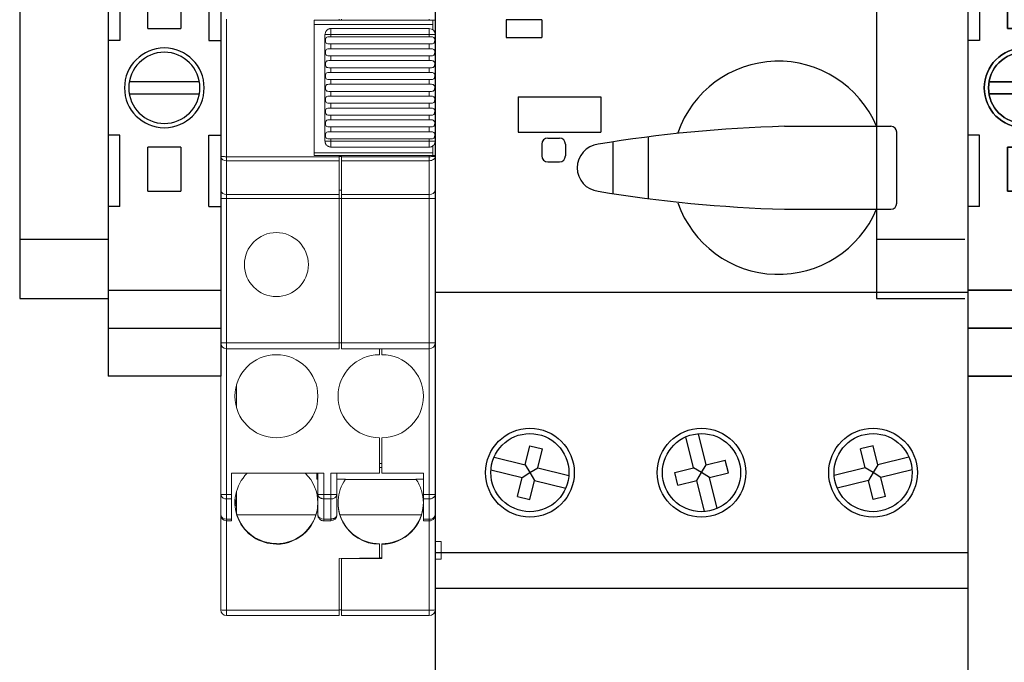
# Model space of a CAD drawing. Header units: inches. Extents: x 1399 to 7113, y 2289 to 6262.
# Tile 24 of 76: x 3170 to 3253, y 4154 to 4208. Entities that reach past the tile are written whole.
import ezdxf

# ---------------------------------------------------------------- set-up
doc = ezdxf.new("R2010")
doc.units = ezdxf.units.IN
doc.header["$MEASUREMENT"] = 0
doc.linetypes.add('DOT', pattern=[0.25, 0, -0.25])
for name, color, linetype in [('1', 7, 'Continuous'), ('LV_PANEL MOUNT', 7, 'Continuous'), ('OIL PUMP', 7, 'Continuous')]:
    doc.layers.add(name, color=color, linetype=linetype)

# ---------------------------------------------------------------- blocks, each defined once
blk = doc.blocks.new('TERMINAL BLOCK_PHOENIX ENS 35 N')
at = {"color": 7}
for p, q in [((0.374, 1.9134), (0, 1.9134)), ((0, 1.7543), (0.374, 1.7543)), ((0, 1.6285), (0.374, 1.6285)), ((0.0394, 1.3504), (0.0394, 1.1142)), ((0.3346, 1.3504), (0.3346, 1.1142)), ((0.1319, 1.2927), (0.1317, 1.2927)), ((0.1317, 1.2927), (0.1319, 1.2925)), ((0.1319, 1.2992), (0.1319, 1.2927)), ((0.1319, 1.2992), (0.2421, 1.2992)), ((0.1319, 1.2925), (0.1319, 1.1602)), ((0.2421, 1.2927), (0.2421, 1.2992)), ((0.2421, 1.2925), (0.2423, 1.2927)), ((0.2423, 1.2927), (0.2421, 1.2927)), ((0.2421, 1.1602), (0.2421, 1.2925)), ((0.1319, 1.1602), (0.1319, 1.1535)), ((0.1319, 1.1602), (0.1319, 1.1602)), ((0.2421, 1.1535), (0.1319, 1.1535)), ((0.2421, 1.1602), (0.2421, 1.1602)), ((0.2421, 1.1535), (0.2421, 1.1602)), ((0.0394, 0.563), (0.0394, 0.7992)), ((0.3346, 0.563), (0.3346, 0.7992)), ((0.1319, 0.7599), (0.1319, 0.7532)), ((0.1319, 0.7599), (0.2421, 0.7599)), ((0.1319, 0.7532), (0.1319, 0.6208)), ((0.1319, 0.7532), (0.1319, 0.7532)), ((0.2421, 0.7532), (0.2421, 0.7599)), ((0.2421, 0.6208), (0.2421, 0.7532)), ((0.2421, 0.7532), (0.2421, 0.7532)), ((0.1319, 0.6208), (0.1317, 0.6207)), ((0.1317, 0.6207), (0.1319, 0.6207)), ((0.1319, 0.6207), (0.1319, 0.6141)), ((0.2421, 0.6141), (0.1319, 0.6141)), ((0.2423, 0.6207), (0.2421, 0.6208)), ((0.2421, 0.6207), (0.2423, 0.6207)), ((0.2421, 0.6141), (0.2421, 0.6207)), ((0.374, 0.2849), (0, 0.2849)), ((0.374, 0.1591), (0, 0.1591)), ((0, 0), (0.374, 0))]:
    blk.add_line(p, q, dxfattribs=at)
at = {"layer": '1', "color": 7}
for p, q in [((0, 1.9134), (0, 0)), ((0.374, 1.9134), (0.374, 0)), ((0.0394, 1.3504), (0, 1.3504)), ((0.3346, 1.3504), (0.374, 1.3504)), ((0.0394, 1.1142), (0, 1.1142)), ((0.3346, 1.1142), (0.374, 1.1142)), ((0.0705, 0.9764), (0.3035, 0.9764)), ((0.3035, 0.937), (0.0705, 0.937)), ((0.0394, 0.7992), (0, 0.7992)), ((0.3346, 0.7992), (0.374, 0.7992)), ((0.0394, 0.563), (0, 0.563)), ((0.3346, 0.563), (0.374, 0.563))]:
    blk.add_line(p, q, dxfattribs=at)
for radius in [0.1323, 0.1181]:
    blk.add_circle((0.187, 0.9567), radius, dxfattribs=at)
at = {"layer": '1', "color": 7, "linetype": 'DOT'}
blk.add_point((0, 1.655), dxfattribs=at)
blk = doc.blocks.new('A$C2F1831AF')
for p, q in [((12602.231, 8703.762), (12602.231, 8595.455)), ((12602.231, 8703.762), (12602.231, 8595.455)), ((12647.151, 8703.762), (12647.151, 8595.455)), ((12608.221, 8655.348), (12608.221, 8653.851)), ((12611.215, 8655.348), (12608.221, 8655.348)), ((12611.215, 8655.348), (12611.215, 8653.851)), ((12608.221, 8653.851), (12611.215, 8653.851)), ((12609.219, 8648.86), (12616.207, 8648.86)), ((12609.219, 8648.86), (12609.219, 8645.865)), ((12616.207, 8648.86), (12616.207, 8645.865)), ((12631.679, 8646.364), (12640.663, 8646.364)), ((12609.219, 8645.865), (12616.207, 8645.865)), ((12611.715, 8645.366), (12612.713, 8645.366)), ((12620.199, 8645.473), (12620.199, 8640.268)), ((12641.162, 8639.876), (12641.162, 8645.865)), ((12611.215, 8644.867), (12611.215, 8643.868)), ((12613.212, 8644.867), (12613.212, 8643.868)), ((12617.205, 8645.05), (12617.205, 8640.69)), ((12611.715, 8643.369), (12612.713, 8643.369)), ((12631.679, 8639.376), (12640.663, 8639.376)), ((12602.231, 8632.389), (12647.151, 8632.389)), ((12625.092, 8617.831), (12624.444, 8620.451)), ((12624.027, 8617.567), (12623.378, 8620.187)), ((12609.816, 8617.831), (12610.212, 8619.43)), ((12610.212, 8619.43), (12611.278, 8619.166)), ((12610.882, 8617.567), (12611.278, 8619.166)), ((12639.171, 8619.43), (12638.105, 8619.166)), ((12638.501, 8617.567), (12638.105, 8619.166)), ((12639.567, 8617.831), (12639.171, 8619.43)), ((12607.196, 8618.479), (12609.816, 8617.831)), ((12625.092, 8617.831), (12626.691, 8618.227)), ((12626.955, 8617.161), (12626.691, 8618.227)), ((12642.187, 8618.479), (12639.567, 8617.831)), ((12606.932, 8617.414), (12609.552, 8616.765)), ((12609.552, 8616.765), (12610.217, 8617.166)), ((12609.816, 8617.831), (12610.217, 8617.166)), ((12610.217, 8617.166), (12610.882, 8617.567)), ((12610.217, 8617.166), (12610.618, 8616.501)), ((12610.882, 8617.567), (12613.502, 8616.919)), ((12622.428, 8617.171), (12624.027, 8617.567)), ((12622.692, 8616.105), (12622.428, 8617.171)), ((12624.691, 8617.166), (12624.027, 8617.567)), ((12624.29, 8616.501), (12624.691, 8617.166)), ((12624.691, 8617.166), (12625.092, 8617.831)), ((12625.356, 8616.765), (12624.691, 8617.166)), ((12625.356, 8616.765), (12626.955, 8617.161)), ((12638.501, 8617.567), (12635.881, 8616.919)), ((12639.166, 8617.166), (12638.501, 8617.567)), ((12639.166, 8617.166), (12638.765, 8616.501)), ((12639.567, 8617.831), (12639.166, 8617.166)), ((12639.83, 8616.765), (12639.166, 8617.166)), ((12642.45, 8617.414), (12639.83, 8616.765)), ((12609.157, 8615.166), (12609.552, 8616.765)), ((12610.222, 8614.902), (12610.618, 8616.501)), ((12610.618, 8616.501), (12613.238, 8615.853)), ((12622.692, 8616.105), (12624.29, 8616.501)), ((12624.939, 8613.881), (12624.29, 8616.501)), ((12626.005, 8614.145), (12625.356, 8616.765)), ((12638.765, 8616.501), (12636.145, 8615.853)), ((12639.16, 8614.902), (12638.765, 8616.501)), ((12640.226, 8615.166), (12639.83, 8616.765)), ((12609.157, 8615.166), (12610.222, 8614.902)), ((12640.226, 8615.166), (12639.16, 8614.902)), ((12602.231, 8610.428), (12647.151, 8610.428)), ((12602.231, 8607.433), (12647.151, 8607.433))]:
    blk.add_line(p, q)
for centre, radius in [((12610.217, 8617.166), 3.743), ((12610.217, 8617.166), 3.294), ((12624.691, 8617.166), 3.743), ((12624.691, 8617.166), 3.294), ((12639.166, 8617.166), 3.743), ((12639.166, 8617.166), 3.294)]:
    blk.add_circle(centre, radius)
for centre, radius, start, end in [((12631.18, 8642.87), 8.984, 22.88538, 160.86018), ((12634.909, 8530.371), 116.038, 91.59507, 99.39781), ((12640.663, 8645.865), 0.499, 0, 90), ((12611.715, 8644.867), 0.499, 90, 180), ((12612.713, 8644.867), 0.499, 0, 90), ((12616.207, 8642.87), 1.996, 97.05708, 262.94292), ((12611.715, 8643.868), 0.499, 180, 270), ((12612.713, 8643.868), 0.499, 270, 0), ((12634.909, 8755.37), 116.038, 260.60219, 268.40493), ((12631.18, 8642.87), 8.984, 199.13982, 337.11462), ((12640.663, 8639.876), 0.499, 270, 0)]:
    blk.add_arc(centre, radius, start, end)

msp = doc.modelspace()

# ---------------------------------------------------------------- linework, layer by layer
at = {"layer": 'LV_PANEL MOUNT'}
for p, q in [((3169.61, 4219.933), (3169.61, 4184.933)), ((3169.61, 4189.933), (3177.063, 4189.933)), ((3169.61, 4184.933), (3177.063, 4184.933))]:
    msp.add_line(p, q, dxfattribs=at)
at = {"layer": 'LV_PANEL MOUNT', "color": 7, "linetype": 'Continuous', "lineweight": 15}
for p, q in [((3186.563, 4208.481), (3186.563, 4196.909)), ((3187.063, 4196.892), (3187.063, 4208.497)), ((3196.563, 4208.497), (3196.563, 4208.395)), ((3196.763, 4208.395), (3196.763, 4208.497)), ((3204.163, 4208.497), (3204.163, 4208.395)), ((3204.663, 4208.395), (3204.663, 4208.481)), ((3196.563, 4208.395), (3194.463, 4208.395)), ((3194.463, 4208.395), (3194.463, 4196.995)), ((3194.463, 4208.028), (3204.463, 4208.028)), ((3195.863, 4207.195), (3195.863, 4207.695)), ((3204.163, 4207.695), (3195.863, 4207.695)), ((3196.763, 4208.395), (3196.563, 4208.395)), ((3196.763, 4208.395), (3204.163, 4208.395)), ((3204.463, 4208.028), (3204.463, 4208.395)), ((3204.463, 4207.595), (3204.463, 4208.028)), ((3204.663, 4207.195), (3204.663, 4208.395)), ((3195.363, 4207.195), (3195.863, 4207.195)), ((3195.363, 4198.195), (3195.363, 4207.195)), ((3204.163, 4207.195), (3195.863, 4207.195)), ((3195.863, 4207.195), (3195.863, 4206.995)), ((3195.863, 4206.995), (3204.163, 4206.995)), ((3204.163, 4207.195), (3204.663, 4207.195)), ((3204.163, 4206.995), (3204.163, 4207.195)), ((3204.663, 4207.195), (3204.663, 4198.195)), ((3195.863, 4206.395), (3195.863, 4205.995)), ((3195.863, 4206.395), (3204.163, 4206.395)), ((3195.863, 4205.995), (3204.163, 4205.995)), ((3204.163, 4205.995), (3204.163, 4206.395)), ((3195.863, 4205.395), (3195.863, 4204.995)), ((3195.863, 4205.395), (3204.163, 4205.395)), ((3204.163, 4204.995), (3204.163, 4205.395)), ((3195.863, 4204.995), (3204.163, 4204.995)), ((3195.863, 4204.395), (3195.863, 4203.995)), ((3195.863, 4204.395), (3204.163, 4204.395)), ((3204.163, 4203.995), (3204.163, 4204.395)), ((3195.863, 4203.995), (3204.163, 4203.995)), ((3195.863, 4203.395), (3195.863, 4202.995)), ((3195.863, 4203.395), (3204.163, 4203.395)), ((3195.863, 4202.995), (3204.163, 4202.995)), ((3204.163, 4202.995), (3204.163, 4203.395)), ((3195.863, 4202.395), (3195.863, 4201.995)), ((3204.163, 4202.395), (3195.863, 4202.395)), ((3204.163, 4201.995), (3195.863, 4201.995)), ((3204.163, 4201.995), (3204.163, 4202.395)), ((3195.863, 4201.395), (3195.863, 4200.995)), ((3204.163, 4201.395), (3195.863, 4201.395)), ((3204.163, 4200.995), (3195.863, 4200.995)), ((3204.163, 4200.995), (3204.163, 4201.395)), ((3195.863, 4200.395), (3195.863, 4199.995)), ((3204.163, 4200.395), (3195.863, 4200.395)), ((3204.163, 4199.995), (3204.163, 4200.395)), ((3204.163, 4199.995), (3195.863, 4199.995)), ((3195.863, 4199.395), (3195.863, 4198.995)), ((3204.163, 4199.395), (3195.863, 4199.395)), ((3204.163, 4198.995), (3204.163, 4199.395)), ((3204.163, 4198.995), (3195.863, 4198.995)), ((3195.863, 4198.195), (3195.363, 4198.195)), ((3195.863, 4198.395), (3195.863, 4198.195)), ((3204.163, 4198.395), (3195.863, 4198.395)), ((3195.863, 4197.695), (3195.863, 4198.195)), ((3195.863, 4198.195), (3204.163, 4198.195)), ((3204.163, 4197.695), (3195.863, 4197.695)), ((3204.163, 4198.195), (3204.163, 4198.395)), ((3204.163, 4198.195), (3204.163, 4197.695)), ((3204.663, 4198.195), (3204.163, 4198.195)), ((3204.463, 4197.212), (3204.463, 4197.795)), ((3204.663, 4196.995), (3204.663, 4198.195)), ((3186.563, 4196.909), (3186.576, 4196.907)), ((3186.563, 4196.909), (3186.563, 4194.063)), ((3186.565, 4196.908), (3186.571, 4196.845)), ((3196.563, 4196.892), (3187.063, 4196.892)), ((3187.063, 4196.555), (3187.063, 4196.892)), ((3194.463, 4197.212), (3204.463, 4197.212)), ((3194.463, 4196.995), (3196.563, 4196.995)), ((3196.563, 4196.995), (3196.563, 4196.892)), ((3196.763, 4196.995), (3196.563, 4196.995)), ((3196.763, 4196.909), (3196.563, 4196.909)), ((3196.563, 4196.892), (3196.563, 4196.555)), ((3196.763, 4196.892), (3196.763, 4196.995)), ((3204.163, 4196.995), (3196.763, 4196.995)), ((3204.163, 4196.892), (3196.763, 4196.892)), ((3196.763, 4196.555), (3196.763, 4196.892)), ((3204.163, 4196.995), (3204.163, 4196.892)), ((3204.163, 4196.892), (3204.163, 4196.555)), ((3204.463, 4196.995), (3204.463, 4197.212)), ((3204.646, 4196.846), (3204.663, 4196.909)), ((3204.651, 4196.907), (3204.663, 4196.909)), ((3204.658, 4196.89), (3204.661, 4196.941)), ((3204.663, 4196.909), (3204.663, 4196.995)), ((3204.663, 4194.063), (3204.663, 4196.909)), ((3196.563, 4196.555), (3187.063, 4196.555)), ((3187.063, 4196.555), (3187.063, 4193.709)), ((3196.563, 4193.709), (3196.563, 4196.555)), ((3204.163, 4196.555), (3196.763, 4196.555)), ((3196.763, 4196.555), (3196.763, 4193.709)), ((3204.163, 4193.709), (3204.163, 4196.555)), ((3187.063, 4193.709), (3196.563, 4193.709)), ((3187.063, 4193.709), (3187.063, 4193.356)), ((3196.763, 4194.063), (3196.563, 4194.063)), ((3196.563, 4193.356), (3196.563, 4193.709)), ((3196.763, 4193.709), (3204.163, 4193.709)), ((3196.763, 4193.356), (3196.763, 4193.709)), ((3204.163, 4193.356), (3204.163, 4193.709)), ((3186.563, 4193.356), (3187.063, 4193.356)), ((3186.563, 4193.356), (3186.563, 4181.195)), ((3196.563, 4193.356), (3187.063, 4193.356)), ((3187.063, 4193.356), (3187.063, 4181.195)), ((3196.563, 4181.195), (3196.563, 4193.356)), ((3196.763, 4193.356), (3196.563, 4193.356)), ((3204.163, 4193.356), (3196.763, 4193.356)), ((3196.763, 4193.356), (3196.763, 4181.195)), ((3204.163, 4193.356), (3204.663, 4193.356)), ((3204.163, 4181.195), (3204.163, 4193.356)), ((3204.663, 4181.195), (3204.663, 4193.356)), ((3186.563, 4181.195), (3186.563, 4168.402)), ((3187.063, 4180.695), (3187.063, 4181.195)), ((3187.063, 4181.195), (3196.563, 4181.195)), ((3196.563, 4181.195), (3196.563, 4180.695)), ((3196.763, 4181.195), (3196.563, 4181.195)), ((3196.763, 4181.195), (3204.163, 4181.195)), ((3196.763, 4180.695), (3196.763, 4181.195)), ((3204.663, 4181.195), (3204.163, 4181.195)), ((3204.663, 4168.406), (3204.663, 4181.195)), ((3187.063, 4180.695), (3196.563, 4180.695)), ((3187.063, 4180.695), (3187.063, 4168.402)), ((3196.763, 4180.695), (3204.163, 4180.695)), ((3199.963, 4180.695), (3199.963, 4180.195)), ((3200.163, 4180.695), (3200.163, 4180.195)), ((3204.163, 4168.406), (3204.163, 4180.695)), ((3187.903, 4177.675), (3187.903, 4175.715)), ((3199.963, 4173.195), (3199.963, 4170.195)), ((3200.163, 4170.195), (3200.163, 4173.195)), ((3200.163, 4171.013), (3199.963, 4171.013)), ((3199.963, 4170.695), (3200.163, 4170.695)), ((3195.263, 4170.195), (3187.463, 4170.195)), ((3187.463, 4170.195), (3187.463, 4168.402)), ((3194.663, 4170.195), (3194.663, 4169.692)), ((3194.663, 4169.692), (3194.763, 4169.692)), ((3194.763, 4168.402), (3194.763, 4170.195)), ((3195.263, 4168.402), (3195.263, 4170.195)), ((3199.963, 4170.195), (3195.863, 4170.195)), ((3195.863, 4170.195), (3195.863, 4168.402)), ((3196.363, 4170.195), (3196.363, 4168.402)), ((3197.088, 4169.692), (3196.363, 4169.692)), ((3197.068, 4169.664), (3203.081, 4169.664)), ((3203.663, 4170.195), (3200.163, 4170.195)), ((3203.039, 4169.692), (3203.663, 4169.692)), ((3203.663, 4168.406), (3203.663, 4170.195)), ((3187.903, 4166.79), (3187.903, 4168.698)), ((3186.563, 4168.402), (3186.57, 4168.343)), ((3186.565, 4168.402), (3186.563, 4168.402)), ((3186.563, 4168.402), (3186.563, 4166.695)), ((3187.063, 4168.402), (3186.565, 4168.402)), ((3186.567, 4168.402), (3186.571, 4168.339)), ((3187.063, 4168.048), (3187.063, 4168.402)), ((3187.463, 4168.402), (3187.063, 4168.402)), ((3187.463, 4168.048), (3187.063, 4168.048)), ((3187.063, 4168.048), (3187.063, 4166.341)), ((3187.463, 4168.402), (3187.463, 4168.048)), ((3187.463, 4166.341), (3187.463, 4168.048)), ((3195.263, 4168.402), (3194.763, 4168.402)), ((3194.763, 4166.695), (3194.763, 4168.402)), ((3194.771, 4168.402), (3194.782, 4168.306)), ((3195.263, 4168.048), (3195.263, 4168.402)), ((3195.863, 4168.402), (3195.263, 4168.402)), ((3195.863, 4168.048), (3195.263, 4168.048)), ((3195.263, 4168.048), (3195.263, 4166.341)), ((3195.863, 4168.402), (3195.863, 4168.048)), ((3195.863, 4166.341), (3195.863, 4168.048)), ((3196.355, 4168.339), (3196.359, 4168.402)), ((3196.363, 4168.402), (3196.363, 4166.695)), ((3204.163, 4168.406), (3203.663, 4168.406)), ((3203.663, 4168.047), (3204.163, 4168.047)), ((3203.663, 4166.336), (3203.663, 4168.047)), ((3204.163, 4168.406), (3204.163, 4168.047)), ((3204.163, 4166.336), (3204.163, 4168.047)), ((3204.643, 4168.307), (3204.655, 4168.406)), ((3204.663, 4168.406), (3204.655, 4168.406)), ((3204.663, 4166.695), (3204.663, 4168.406)), ((3186.563, 4166.695), (3186.563, 4158.695)), ((3187.063, 4166.341), (3187.463, 4166.341)), ((3187.063, 4166.195), (3187.063, 4166.341)), ((3187.063, 4166.195), (3187.463, 4166.195)), ((3187.063, 4166.195), (3187.063, 4158.651)), ((3187.463, 4166.341), (3187.463, 4166.195)), ((3194.599, 4166.695), (3187.932, 4166.695)), ((3195.263, 4166.341), (3195.863, 4166.341)), ((3195.263, 4166.195), (3195.263, 4166.341)), ((3195.863, 4166.195), (3195.263, 4166.195)), ((3195.863, 4166.341), (3195.863, 4166.195)), ((3203.499, 4166.695), (3196.627, 4166.695)), ((3204.163, 4166.336), (3203.663, 4166.336)), ((3204.163, 4166.195), (3203.663, 4166.195)), ((3204.163, 4166.336), (3204.163, 4166.195)), ((3204.163, 4158.651), (3204.163, 4166.195)), ((3204.663, 4166.695), (3204.655, 4166.63)), ((3204.663, 4158.695), (3204.663, 4166.695)), ((3191.263, 4164.279), (3191.263, 4164.236)), ((3191.263, 4164.236), (3191.263, 4164.218)), ((3199.963, 4164.262), (3199.963, 4164.218)), ((3199.963, 4164.218), (3199.963, 4163.057)), ((3200.163, 4164.262), (3200.163, 4164.218)), ((3200.163, 4163.023), (3200.163, 4164.218)), ((3205.163, 4164.445), (3204.663, 4164.445)), ((3205.163, 4164.445), (3205.163, 4162.945)), ((3196.563, 4163.027), (3199.963, 4163.057)), ((3196.563, 4158.651), (3196.563, 4163.027)), ((3196.763, 4163.023), (3196.763, 4163.029)), ((3196.763, 4163.023), (3196.763, 4158.651)), ((3200.163, 4163.023), (3196.763, 4163.023)), ((3199.963, 4163.066), (3200.163, 4163.066)), ((3204.663, 4162.945), (3205.163, 4162.945)), ((3196.563, 4158.651), (3187.063, 4158.651)), ((3187.063, 4158.651), (3187.063, 4158.195)), ((3196.763, 4158.695), (3196.563, 4158.695)), ((3196.563, 4158.651), (3196.563, 4158.195)), ((3196.763, 4158.651), (3204.163, 4158.651)), ((3196.763, 4158.195), (3196.763, 4158.651)), ((3204.163, 4158.651), (3204.163, 4158.195)), ((3196.563, 4158.195), (3187.063, 4158.195)), ((3204.163, 4158.195), (3196.763, 4158.195))]:
    msp.add_line(p, q, dxfattribs=at)
at = {"layer": 'LV_PANEL MOUNT', "color": 7, "linetype": 'Continuous', "lineweight": 15, "flags": 128}
for points in [[(3204.655, 4168.406), (3204.653, 4168.406), (3204.625, 4168.406), (3204.579, 4168.406), (3204.517, 4168.406), (3204.441, 4168.406), (3204.354, 4168.406), (3204.261, 4168.406), (3204.163, 4168.406)], [(3204.643, 4168.307), (3204.653, 4168.336), (3204.663, 4168.406)], [(3204.163, 4166.195), (3204.261, 4166.204), (3204.352, 4166.232)]]:
    msp.add_lwpolyline(points, dxfattribs=at)
at = {"layer": 'LV_PANEL MOUNT', "color": 7, "linetype": 'Continuous', "lineweight": 15}
for centre, radius in [((3191.263, 4187.795), 2.7), ((3191.263, 4176.695), 3.5)]:
    msp.add_circle(centre, radius, dxfattribs=at)
for centre, radius, start, end in [((3204.163, 4207.195), 0.5, 360, 90), ((3187.001, 4196.997), 0.446, 191.42175, 278.04947), ((3187.001, 4194.151), 0.446, 191.42175, 278.04947), ((3204.226, 4194.151), 0.446, 261.95053, 348.57825), ((3187.063, 4181.195), 0.5, 180, 270), ((3204.163, 4181.195), 0.5, 270, 0), ((3199.963, 4176.695), 3.5, 90, 270), ((3200.163, 4176.695), 3.5, 270, 90), ((3191.251, 4167.721), 3.486, 134.7893, 270.20038), ((3191.282, 4167.703), 3.481, 0.0251, 45.70182), ((3199.951, 4167.704), 3.486, 145.22385, 270.20096), ((3187.008, 4168.516), 0.471, 201.52684, 276.73921), ((3191.237, 4167.827), 3.474, 180.00098, 196.3205), ((3191.238, 4168.315), 3.475, 184.89458, 196.31992), ((3191.238, 4168.42), 3.475, 185.76073, 196.31987), ((3195.926, 4168.49), 0.446, 261.95053, 348.57825), ((3204.212, 4168.532), 0.487, 264.28577, 332.45084), ((3191.27, 4167.712), 3.493, 269.89099, 359.89057), ((3200.17, 4167.712), 3.493, 269.89099, 359.89057), ((3187.001, 4166.783), 0.446, 191.42175, 278.04947), ((3187.063, 4166.695), 0.5, 180, 270), ((3191.259, 4167.778), 3.499, 198.03182, 270.06552), ((3191.267, 4167.76), 3.499, 269.93382, 342.26809), ((3195.201, 4166.783), 0.446, 191.42175, 278.04947), ((3195.863, 4166.695), 0.5, 270, 0), ((3199.959, 4167.76), 3.499, 197.73191, 270.06618), ((3200.167, 4167.76), 3.499, 269.93382, 342.26809), ((3204.216, 4166.806), 0.473, 263.57829, 338.17624), ((3186.939, 4160.118), 1.472, 255.20406, 274.83381), ((3187.063, 4158.695), 0.5, 180, 270), ((3204.287, 4160.118), 1.472, 265.16619, 284.79594), ((3204.163, 4158.695), 0.5, 270, 0)]:
    msp.add_arc(centre, radius, start, end, dxfattribs=at)
for centre, major_axis, start_param, end_param in [((3191.263, 4167.756), (0, 3.513), 4.405386, 4.712389), ((3199.963, 4167.756), (0, -3.513), 4.712389, 5.019392), ((3200.163, 4167.756), (0, 3.513), 4.405386, 4.712389), ((3191.263, 4167.774), (0, -3.513), 4.996183, 5.024621)]:
    msp.add_ellipse(centre, major_axis=major_axis, ratio=0.996195, start_param=start_param, end_param=end_param, dxfattribs=at)
for points, knots in [([(3195.869, 4207.695), (3195.839, 4207.693), (3195.777, 4207.691), (3195.686, 4207.665), (3195.6, 4207.621), (3195.523, 4207.558), (3195.458, 4207.479), (3195.41, 4207.388), (3195.379, 4207.291), (3195.374, 4207.226), (3195.371, 4207.195)], [0, 0, 0, 0, 0.115088, 0.235152, 0.360136, 0.489152, 0.620396, 0.751273, 0.878774, 1, 1, 1, 1]), ([(3204.163, 4208.395), (3204.295, 4208.395), (3204.426, 4208.395), (3204.609, 4208.395), (3204.663, 4208.395), (3204.663, 4208.395)], [0, 0, 0, 0, 0.5, 0.5, 1, 1, 1, 1]), ([(3204.163, 4207.695), (3204.163, 4207.694), (3204.163, 4207.692), (3204.164, 4207.68), (3204.163, 4207.657), (3204.162, 4207.615), (3204.163, 4207.548), (3204.163, 4207.469), (3204.163, 4207.38), (3204.163, 4207.288), (3204.163, 4207.225), (3204.163, 4207.195)], [0, 0, 0, 0, 0.079406, 0.15967, 0.240166, 0.374376, 0.500104, 0.638592, 0.760036, 0.883047, 1, 1, 1, 1]), ([(3195.863, 4206.995), (3195.801, 4206.995), (3195.74, 4206.995), (3195.626, 4206.99), (3195.573, 4206.985), (3195.485, 4206.948), (3195.452, 4206.915), (3195.413, 4206.819), (3195.405, 4206.757), (3195.405, 4206.634), (3195.412, 4206.572), (3195.452, 4206.476), (3195.484, 4206.442), (3195.572, 4206.405), (3195.625, 4206.399), (3195.739, 4206.394), (3195.801, 4206.395), (3195.863, 4206.395)], [0, 0, 0, 0, 0.125, 0.125, 0.25, 0.25, 0.375, 0.375, 0.5, 0.5, 0.625, 0.625, 0.75, 0.75, 0.875, 0.875, 1, 1, 1, 1]), ([(3204.163, 4206.395), (3204.225, 4206.395), (3204.286, 4206.394), (3204.401, 4206.399), (3204.454, 4206.405), (3204.541, 4206.442), (3204.574, 4206.475), (3204.613, 4206.571), (3204.621, 4206.632), (3204.621, 4206.756), (3204.614, 4206.817), (3204.575, 4206.914), (3204.542, 4206.947), (3204.454, 4206.984), (3204.401, 4206.99), (3204.287, 4206.995), (3204.225, 4206.995), (3204.163, 4206.995)], [0, 0, 0, 0, 0.125, 0.125, 0.25, 0.25, 0.375, 0.375, 0.5, 0.5, 0.625, 0.625, 0.75, 0.75, 0.875, 0.875, 1, 1, 1, 1]), ([(3195.863, 4205.995), (3195.801, 4205.995), (3195.74, 4205.995), (3195.626, 4205.99), (3195.573, 4205.985), (3195.485, 4205.948), (3195.452, 4205.915), (3195.413, 4205.819), (3195.405, 4205.757), (3195.405, 4205.634), (3195.412, 4205.572), (3195.452, 4205.476), (3195.484, 4205.442), (3195.572, 4205.405), (3195.625, 4205.399), (3195.739, 4205.394), (3195.801, 4205.395), (3195.863, 4205.395)], [0, 0, 0, 0, 0.125, 0.125, 0.25, 0.25, 0.375, 0.375, 0.5, 0.5, 0.625, 0.625, 0.75, 0.75, 0.875, 0.875, 1, 1, 1, 1]), ([(3204.163, 4205.395), (3204.225, 4205.395), (3204.286, 4205.394), (3204.401, 4205.399), (3204.454, 4205.405), (3204.541, 4205.442), (3204.574, 4205.475), (3204.613, 4205.571), (3204.621, 4205.632), (3204.621, 4205.756), (3204.614, 4205.817), (3204.575, 4205.914), (3204.542, 4205.947), (3204.454, 4205.984), (3204.401, 4205.99), (3204.287, 4205.995), (3204.225, 4205.995), (3204.163, 4205.995)], [0, 0, 0, 0, 0.125, 0.125, 0.25, 0.25, 0.375, 0.375, 0.5, 0.5, 0.625, 0.625, 0.75, 0.75, 0.875, 0.875, 1, 1, 1, 1]), ([(3195.863, 4204.995), (3195.801, 4204.995), (3195.74, 4204.995), (3195.626, 4204.99), (3195.573, 4204.985), (3195.485, 4204.948), (3195.452, 4204.915), (3195.413, 4204.819), (3195.405, 4204.757), (3195.405, 4204.634), (3195.412, 4204.572), (3195.452, 4204.476), (3195.484, 4204.442), (3195.572, 4204.405), (3195.625, 4204.399), (3195.739, 4204.394), (3195.801, 4204.395), (3195.863, 4204.395)], [0, 0, 0, 0, 0.125, 0.125, 0.25, 0.25, 0.375, 0.375, 0.5, 0.5, 0.625, 0.625, 0.75, 0.75, 0.875, 0.875, 1, 1, 1, 1]), ([(3204.163, 4204.395), (3204.225, 4204.395), (3204.286, 4204.394), (3204.401, 4204.399), (3204.454, 4204.405), (3204.541, 4204.442), (3204.574, 4204.475), (3204.613, 4204.571), (3204.621, 4204.632), (3204.621, 4204.756), (3204.614, 4204.817), (3204.575, 4204.914), (3204.542, 4204.947), (3204.454, 4204.984), (3204.401, 4204.99), (3204.287, 4204.995), (3204.225, 4204.995), (3204.163, 4204.995)], [0, 0, 0, 0, 0.125, 0.125, 0.25, 0.25, 0.375, 0.375, 0.5, 0.5, 0.625, 0.625, 0.75, 0.75, 0.875, 0.875, 1, 1, 1, 1]), ([(3195.863, 4203.995), (3195.801, 4203.995), (3195.74, 4203.995), (3195.626, 4203.99), (3195.573, 4203.985), (3195.485, 4203.948), (3195.452, 4203.915), (3195.413, 4203.819), (3195.405, 4203.757), (3195.405, 4203.634), (3195.412, 4203.572), (3195.452, 4203.476), (3195.484, 4203.442), (3195.572, 4203.405), (3195.625, 4203.399), (3195.739, 4203.394), (3195.801, 4203.395), (3195.863, 4203.395)], [0, 0, 0, 0, 0.125, 0.125, 0.25, 0.25, 0.375, 0.375, 0.5, 0.5, 0.625, 0.625, 0.75, 0.75, 0.875, 0.875, 1, 1, 1, 1]), ([(3204.163, 4203.395), (3204.225, 4203.395), (3204.286, 4203.394), (3204.401, 4203.399), (3204.454, 4203.405), (3204.541, 4203.442), (3204.574, 4203.475), (3204.613, 4203.571), (3204.621, 4203.632), (3204.621, 4203.756), (3204.614, 4203.817), (3204.575, 4203.914), (3204.542, 4203.947), (3204.454, 4203.984), (3204.401, 4203.99), (3204.287, 4203.995), (3204.225, 4203.995), (3204.163, 4203.995)], [0, 0, 0, 0, 0.125, 0.125, 0.25, 0.25, 0.375, 0.375, 0.5, 0.5, 0.625, 0.625, 0.75, 0.75, 0.875, 0.875, 1, 1, 1, 1]), ([(3195.863, 4202.995), (3195.801, 4202.995), (3195.74, 4202.995), (3195.626, 4202.99), (3195.573, 4202.985), (3195.485, 4202.948), (3195.452, 4202.915), (3195.413, 4202.819), (3195.405, 4202.757), (3195.405, 4202.634), (3195.412, 4202.572), (3195.452, 4202.476), (3195.484, 4202.442), (3195.572, 4202.405), (3195.625, 4202.399), (3195.739, 4202.394), (3195.801, 4202.395), (3195.863, 4202.395)], [0, 0, 0, 0, 0.125, 0.125, 0.25, 0.25, 0.375, 0.375, 0.5, 0.5, 0.625, 0.625, 0.75, 0.75, 0.875, 0.875, 1, 1, 1, 1]), ([(3204.163, 4202.395), (3204.225, 4202.395), (3204.286, 4202.394), (3204.401, 4202.399), (3204.454, 4202.405), (3204.541, 4202.442), (3204.574, 4202.475), (3204.613, 4202.571), (3204.621, 4202.632), (3204.621, 4202.756), (3204.614, 4202.817), (3204.575, 4202.914), (3204.542, 4202.947), (3204.454, 4202.984), (3204.401, 4202.99), (3204.287, 4202.995), (3204.225, 4202.995), (3204.163, 4202.995)], [0, 0, 0, 0, 0.125, 0.125, 0.25, 0.25, 0.375, 0.375, 0.5, 0.5, 0.625, 0.625, 0.75, 0.75, 0.875, 0.875, 1, 1, 1, 1]), ([(3195.863, 4201.995), (3195.801, 4201.995), (3195.74, 4201.995), (3195.626, 4201.99), (3195.573, 4201.985), (3195.485, 4201.948), (3195.452, 4201.915), (3195.413, 4201.819), (3195.405, 4201.757), (3195.405, 4201.634), (3195.412, 4201.572), (3195.452, 4201.476), (3195.484, 4201.442), (3195.572, 4201.405), (3195.625, 4201.399), (3195.739, 4201.394), (3195.801, 4201.395), (3195.863, 4201.395)], [0, 0, 0, 0, 0.125, 0.125, 0.25, 0.25, 0.375, 0.375, 0.5, 0.5, 0.625, 0.625, 0.75, 0.75, 0.875, 0.875, 1, 1, 1, 1]), ([(3204.163, 4201.395), (3204.225, 4201.395), (3204.286, 4201.394), (3204.401, 4201.399), (3204.454, 4201.405), (3204.541, 4201.442), (3204.574, 4201.475), (3204.613, 4201.571), (3204.621, 4201.632), (3204.621, 4201.756), (3204.614, 4201.817), (3204.575, 4201.914), (3204.542, 4201.947), (3204.454, 4201.984), (3204.401, 4201.99), (3204.287, 4201.995), (3204.225, 4201.995), (3204.163, 4201.995)], [0, 0, 0, 0, 0.125, 0.125, 0.25, 0.25, 0.375, 0.375, 0.5, 0.5, 0.625, 0.625, 0.75, 0.75, 0.875, 0.875, 1, 1, 1, 1]), ([(3195.863, 4200.995), (3195.801, 4200.995), (3195.74, 4200.995), (3195.626, 4200.99), (3195.573, 4200.985), (3195.485, 4200.948), (3195.452, 4200.915), (3195.413, 4200.819), (3195.405, 4200.757), (3195.405, 4200.634), (3195.412, 4200.572), (3195.452, 4200.476), (3195.484, 4200.442), (3195.572, 4200.405), (3195.625, 4200.399), (3195.739, 4200.394), (3195.801, 4200.395), (3195.863, 4200.395)], [0, 0, 0, 0, 0.125, 0.125, 0.25, 0.25, 0.375, 0.375, 0.5, 0.5, 0.625, 0.625, 0.75, 0.75, 0.875, 0.875, 1, 1, 1, 1]), ([(3204.163, 4200.395), (3204.225, 4200.395), (3204.286, 4200.394), (3204.401, 4200.399), (3204.454, 4200.405), (3204.541, 4200.442), (3204.574, 4200.475), (3204.613, 4200.571), (3204.621, 4200.632), (3204.621, 4200.756), (3204.614, 4200.817), (3204.575, 4200.914), (3204.542, 4200.947), (3204.454, 4200.984), (3204.401, 4200.99), (3204.287, 4200.995), (3204.225, 4200.995), (3204.163, 4200.995)], [0, 0, 0, 0, 0.125, 0.125, 0.25, 0.25, 0.375, 0.375, 0.5, 0.5, 0.625, 0.625, 0.75, 0.75, 0.875, 0.875, 1, 1, 1, 1]), ([(3195.863, 4199.995), (3195.801, 4199.995), (3195.74, 4199.995), (3195.626, 4199.99), (3195.573, 4199.985), (3195.485, 4199.948), (3195.452, 4199.915), (3195.413, 4199.819), (3195.405, 4199.757), (3195.405, 4199.634), (3195.412, 4199.572), (3195.452, 4199.476), (3195.484, 4199.442), (3195.572, 4199.405), (3195.625, 4199.399), (3195.739, 4199.394), (3195.801, 4199.395), (3195.863, 4199.395)], [0, 0, 0, 0, 0.125, 0.125, 0.25, 0.25, 0.375, 0.375, 0.5, 0.5, 0.625, 0.625, 0.75, 0.75, 0.875, 0.875, 1, 1, 1, 1]), ([(3204.163, 4199.395), (3204.225, 4199.395), (3204.286, 4199.394), (3204.401, 4199.399), (3204.454, 4199.405), (3204.541, 4199.442), (3204.574, 4199.475), (3204.613, 4199.571), (3204.621, 4199.632), (3204.621, 4199.756), (3204.614, 4199.817), (3204.575, 4199.914), (3204.542, 4199.947), (3204.454, 4199.984), (3204.401, 4199.99), (3204.287, 4199.995), (3204.225, 4199.995), (3204.163, 4199.995)], [0, 0, 0, 0, 0.125, 0.125, 0.25, 0.25, 0.375, 0.375, 0.5, 0.5, 0.625, 0.625, 0.75, 0.75, 0.875, 0.875, 1, 1, 1, 1]), ([(3195.863, 4198.995), (3195.801, 4198.995), (3195.74, 4198.995), (3195.626, 4198.99), (3195.573, 4198.985), (3195.485, 4198.948), (3195.452, 4198.915), (3195.413, 4198.819), (3195.405, 4198.757), (3195.405, 4198.634), (3195.412, 4198.572), (3195.452, 4198.476), (3195.484, 4198.442), (3195.572, 4198.405), (3195.625, 4198.399), (3195.739, 4198.394), (3195.801, 4198.395), (3195.863, 4198.395)], [0, 0, 0, 0, 0.125, 0.125, 0.25, 0.25, 0.375, 0.375, 0.5, 0.5, 0.625, 0.625, 0.75, 0.75, 0.875, 0.875, 1, 1, 1, 1]), ([(3204.163, 4198.395), (3204.225, 4198.395), (3204.286, 4198.394), (3204.401, 4198.399), (3204.454, 4198.405), (3204.541, 4198.442), (3204.574, 4198.475), (3204.613, 4198.571), (3204.621, 4198.632), (3204.621, 4198.756), (3204.614, 4198.817), (3204.575, 4198.914), (3204.542, 4198.947), (3204.454, 4198.984), (3204.401, 4198.99), (3204.287, 4198.995), (3204.225, 4198.995), (3204.163, 4198.995)], [0, 0, 0, 0, 0.125, 0.125, 0.25, 0.25, 0.375, 0.375, 0.5, 0.5, 0.625, 0.625, 0.75, 0.75, 0.875, 0.875, 1, 1, 1, 1]), ([(3195.363, 4198.201), (3195.364, 4198.17), (3195.367, 4198.108), (3195.393, 4198.018), (3195.437, 4197.932), (3195.499, 4197.854), (3195.579, 4197.79), (3195.67, 4197.742), (3195.767, 4197.711), (3195.831, 4197.705), (3195.863, 4197.703)], [0, 0, 0, 0, 0.115088, 0.235152, 0.360136, 0.489152, 0.620396, 0.751273, 0.878774, 1, 1, 1, 1]), ([(3204.157, 4197.695), (3204.187, 4197.696), (3204.249, 4197.699), (3204.34, 4197.725), (3204.426, 4197.768), (3204.504, 4197.831), (3204.568, 4197.91), (3204.616, 4198.001), (3204.647, 4198.098), (3204.652, 4198.163), (3204.655, 4198.195)], [0, 0, 0, 0, 0.115088, 0.235152, 0.360136, 0.489152, 0.620396, 0.751273, 0.878774, 1, 1, 1, 1]), ([(3186.576, 4196.907), (3186.582, 4196.905), (3186.596, 4196.902), (3186.697, 4196.897), (3186.824, 4196.894), (3186.948, 4196.893), (3187.023, 4196.893), (3187.063, 4196.892)], [0, 0, 0, 0, 0.180957, 0.453388, 0.686252, 0.833132, 1, 1, 1, 1]), ([(3204.663, 4196.995), (3204.663, 4196.995), (3204.609, 4196.995), (3204.425, 4196.995), (3204.295, 4196.995), (3204.163, 4196.995)], [0, 0, 0, 0, 0.5, 0.5, 1, 1, 1, 1]), ([(3204.163, 4196.892), (3204.226, 4196.893), (3204.323, 4196.893), (3204.439, 4196.895), (3204.519, 4196.897), (3204.583, 4196.9), (3204.637, 4196.903), (3204.646, 4196.905), (3204.651, 4196.907)], [0, 0, 0, 0, 0.261017, 0.401527, 0.545019, 0.688511, 0.829021, 1, 1, 1, 1]), ([(3204.163, 4196.555), (3204.229, 4196.56), (3204.36, 4196.571), (3204.524, 4196.653), (3204.627, 4196.751), (3204.641, 4196.821), (3204.646, 4196.846)], [0, 0, 0, 0, 0.282587, 0.565173, 0.84776, 1, 1, 1, 1]), ([(3186.563, 4193.356), (3186.563, 4193.483), (3186.563, 4193.616), (3186.563, 4193.861), (3186.563, 4193.973), (3186.563, 4194.063)], [0, 0, 0, 0, 0.5, 0.5, 1, 1, 1, 1]), ([(3204.663, 4194.063), (3204.663, 4193.973), (3204.663, 4193.861), (3204.663, 4193.616), (3204.663, 4193.483), (3204.663, 4193.356)], [0, 0, 0, 0, 0.5, 0.5, 1, 1, 1, 1]), ([(3187.063, 4181.195), (3187.042, 4181.195), (3187.001, 4181.195), (3186.939, 4181.194), (3186.865, 4181.195), (3186.786, 4181.195), (3186.705, 4181.195), (3186.641, 4181.195), (3186.595, 4181.195), (3186.568, 4181.195), (3186.565, 4181.195), (3186.563, 4181.195)], [0, 0, 0, 0, 0.0794063, 0.1596703, 0.240166, 0.3743759, 0.5001044, 0.6385922, 0.7600359, 0.8830469, 1, 1, 1, 1]), ([(3204.163, 4181.195), (3204.163, 4181.174), (3204.163, 4181.132), (3204.164, 4181.07), (3204.163, 4180.997), (3204.162, 4180.917), (3204.163, 4180.836), (3204.163, 4180.773), (3204.163, 4180.727), (3204.163, 4180.7), (3204.163, 4180.696), (3204.163, 4180.695)], [0, 0, 0, 0, 0.079406, 0.15967, 0.240166, 0.374376, 0.500104, 0.638592, 0.760036, 0.883047, 1, 1, 1, 1]), ([(3203.039, 4169.692), (3203.24, 4169.403), (3203.398, 4169.083), (3203.609, 4168.41), (3203.663, 4168.057), (3203.663, 4167.705)], [0, 0, 0, 0, 0.5, 0.5, 1, 1, 1, 1]), ([(3194.763, 4168.402), (3194.764, 4168.389), (3194.765, 4168.361), (3194.776, 4168.318), (3194.798, 4168.267), (3194.84, 4168.209), (3194.904, 4168.152), (3194.987, 4168.104), (3195.076, 4168.071), (3195.17, 4168.052), (3195.233, 4168.05), (3195.263, 4168.048)], [0, 0, 0, 0, 0.069503, 0.149321, 0.240162, 0.353755, 0.500083, 0.63038, 0.760029, 0.883926, 1, 1, 1, 1]), ([(3196.363, 4168.402), (3196.363, 4168.402), (3196.361, 4168.402), (3196.35, 4168.402), (3196.328, 4168.402), (3196.286, 4168.402), (3196.222, 4168.402), (3196.139, 4168.403), (3196.05, 4168.402), (3195.956, 4168.401), (3195.893, 4168.402), (3195.863, 4168.402)], [0, 0, 0, 0, 0.069503, 0.149321, 0.240162, 0.353755, 0.500083, 0.63038, 0.760029, 0.883926, 1, 1, 1, 1]), ([(3203.663, 4168.406), (3203.663, 4168.384), (3203.663, 4168.34), (3203.663, 4168.274), (3203.663, 4168.201), (3203.663, 4168.121), (3203.663, 4168.072), (3203.663, 4168.047)], [0, 0, 0, 0, 0.167225, 0.332974, 0.500199, 0.748651, 1, 1, 1, 1]), ([(3194.763, 4166.695), (3194.764, 4166.677), (3194.765, 4166.637), (3194.776, 4166.575), (3194.798, 4166.504), (3194.84, 4166.422), (3194.904, 4166.341), (3194.987, 4166.274), (3195.076, 4166.228), (3195.17, 4166.2), (3195.233, 4166.196), (3195.263, 4166.195)], [0, 0, 0, 0, 0.0695026, 0.1493212, 0.2401618, 0.3537546, 0.5000832, 0.6303798, 0.7600288, 0.8839263, 1, 1, 1, 1]), ([(3196.363, 4166.695), (3196.363, 4166.682), (3196.361, 4166.654), (3196.35, 4166.61), (3196.328, 4166.56), (3196.286, 4166.502), (3196.222, 4166.445), (3196.139, 4166.398), (3196.05, 4166.364), (3195.956, 4166.344), (3195.893, 4166.342), (3195.863, 4166.341)], [0, 0, 0, 0, 0.0695026, 0.1493212, 0.2401618, 0.3537546, 0.5000832, 0.6303798, 0.7600288, 0.8839263, 1, 1, 1, 1]), ([(3203.663, 4166.336), (3203.663, 4166.321), (3203.663, 4166.293), (3203.663, 4166.258), (3203.663, 4166.226), (3203.663, 4166.2), (3203.663, 4166.196), (3203.663, 4166.195)], [0, 0, 0, 0, 0.167182, 0.333002, 0.500184, 0.748645, 1, 1, 1, 1]), ([(3204.351, 4166.235), (3204.396, 4166.257), (3204.498, 4166.306), (3204.587, 4166.424), (3204.638, 4166.538), (3204.649, 4166.6), (3204.655, 4166.631)], [0, 0, 0, 0, 0.287244, 0.644308, 0.824449, 1, 1, 1, 1])]:
    msp.add_open_spline(points, degree=3, knots=knots, dxfattribs=at)
at = {"layer": 'OIL PUMP'}
for p, q in [((3241.883, 4219.933), (3241.883, 4184.933)), ((3241.883, 4189.933), (3249.336, 4189.933)), ((3241.883, 4184.933), (3249.336, 4184.933))]:
    msp.add_line(p, q, dxfattribs=at)

# ---------------------------------------------------------------- block references
at = {"layer": 'LV_PANEL MOUNT'}
msp.add_blockref('A$C2F1831AF', (-9397.568, -4446.913), dxfattribs=at)
at = {"layer": 'LV_PANEL MOUNT', "extrusion": (0, 0, -1), "xscale": 25.40000000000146, "yscale": 25.40000000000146, "zscale": -25.4}
for p in [(-3186.563, 4178.395), (-3259.083, 4178.395)]:
    msp.add_blockref('TERMINAL BLOCK_PHOENIX ENS 35 N', p, dxfattribs=at)
at = {"layer": 'OIL PUMP', "extrusion": (0, 0, -1), "xscale": -25.40000000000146, "yscale": 25.40000000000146, "zscale": -25.40000000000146}
msp.add_blockref('TERMINAL BLOCK_PHOENIX ENS 35 N', (-3249.583, 4178.395), dxfattribs=at)

doc.saveas('drawing.dxf')
